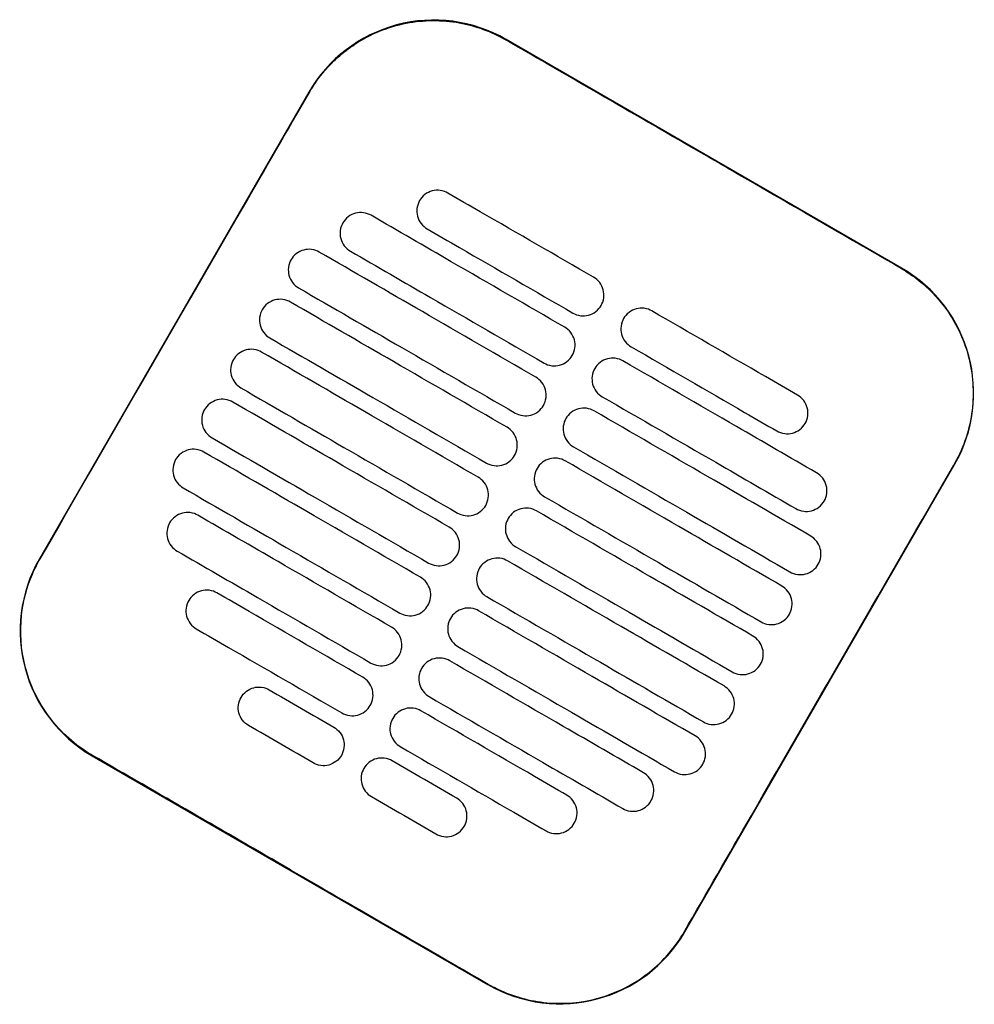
# Model space of a CAD drawing. Header units: metres. Extents: x 15.2 to 54.2, y -39.7 to 1.1.
# Tile 123 of 256: x 35.253 to 35.451, y -37.619 to -37.414. Entities that reach past the tile are written whole.
import ezdxf

# ---------------------------------------------------------------- set-up
doc = ezdxf.new("R2010")
doc.units = ezdxf.units.M
doc.header["$MEASUREMENT"] = 0
doc.layers.add('2D', color=252, linetype='Continuous')

# ---------------------------------------------------------------- blocks, each defined once
blk = doc.blocks.new('2D_QYOS_600')
for p, q in [((0.67375, -0.66902), (0.59149, -0.6215)), ((0.55051, -0.63247), (0.49448, -0.72945)), ((0.6287, -0.80699), (0.68472, -0.71)), ((0.50545, -0.77044), (0.58771, -0.81796))]:
    blk.add_line(p, q)
for centre, start, end in [((0.57648, -0.64748), 59.9865, 149.9865), ((0.65874, -0.695), 329.9865, 59.9865), ((0.52046, -0.74446), 149.9865, 239.9865), ((0.60272, -0.79198), 239.9865, 329.9865)]:
    blk.add_arc(centre, 0.03, start, end)
for points, knots in [([(0.5506, -0.63253), (0.5514, -0.63114), (0.55231, -0.62981), (0.55526, -0.62621), (0.55753, -0.62416), (0.56332, -0.62036), (0.56695, -0.61888), (0.57439, -0.61743), (0.57813, -0.6174), (0.58518, -0.61867), (0.58844, -0.61987), (0.59143, -0.6216)], [12.978915, 12.978915, 12.978915, 12.978915, 13.461173, 13.461173, 14.374287, 14.374287, 15.53872, 15.53872, 16.650066, 16.650066, 17.687358, 17.687358, 17.687358, 17.687358]), ([(0.49458, -0.72951), (0.50862, -0.70522), (0.52266, -0.68092), (0.54133, -0.64859), (0.54596, -0.64056), (0.5506, -0.63253)], [1.133412, 1.133412, 1.133412, 1.133412, 2.681586, 2.681586, 3.193366, 3.193366, 3.193366, 3.193366]), ([(0.67369, -0.66912), (0.6631, -0.663), (0.65207, -0.65664), (0.6366, -0.6477), (0.63456, -0.64652), (0.63256, -0.64537)], [-21.78268, -21.78268, -21.78268, -21.78268, -17.142885, -17.142885, -16.423665, -16.423665, -16.423665, -16.423665]), ([(0.57939, -0.65343), (0.57897, -0.65319), (0.57842, -0.65297), (0.57724, -0.65282), (0.57668, -0.65286), (0.57561, -0.65314), (0.57509, -0.65339), (0.57413, -0.65412), (0.57377, -0.65458), (0.57352, -0.65501)], [-0.5513873, -0.5513873, -0.5513873, -0.5513873, -0.4031046, -0.4031046, -0.2776919, -0.2776919, -0.1471638, -0.1471638, 0, 0, 0, 0]), ([(0.60971, -0.67094), (0.60184, -0.6664), (0.59397, -0.66185), (0.58387, -0.65602), (0.58163, -0.65472), (0.57939, -0.65343)], [0.699452, 0.699452, 0.699452, 0.699452, 3.425217, 3.425217, 4.200582, 4.200582, 4.200582, 4.200582]), ([(0.57352, -0.65501), (0.57328, -0.65543), (0.57306, -0.65598), (0.57291, -0.65717), (0.57294, -0.65772), (0.57323, -0.6588), (0.57348, -0.65931), (0.57421, -0.66027), (0.57466, -0.66063), (0.57509, -0.66088)], [-0.5553355, -0.5553355, -0.5553355, -0.5553355, -0.4045594, -0.4045594, -0.278267, -0.278267, -0.1472206, -0.1472206, 0, 0, 0, 0]), ([(0.56343, -0.65807), (0.56301, -0.65783), (0.56246, -0.65761), (0.56128, -0.65746), (0.56072, -0.6575), (0.55965, -0.65778), (0.55913, -0.65803), (0.55817, -0.65876), (0.55781, -0.65922), (0.55756, -0.65965)], [-0.5514247, -0.5514247, -0.5514247, -0.5514247, -0.4031161, -0.4031161, -0.2776965, -0.2776965, -0.1471644, -0.1471644, 0, 0, 0, 0]), ([(0.6037, -0.68133), (0.59584, -0.67679), (0.58797, -0.67225), (0.57454, -0.66449), (0.56899, -0.66128), (0.56343, -0.65807)], [0.699452, 0.699452, 0.699452, 0.699452, 3.42526, 3.42526, 5.350619, 5.350619, 5.350619, 5.350619]), ([(0.55756, -0.65965), (0.55732, -0.66007), (0.5571, -0.66062), (0.55695, -0.66181), (0.55698, -0.66236), (0.55726, -0.66343), (0.55752, -0.66395), (0.55825, -0.66491), (0.5587, -0.66527), (0.55913, -0.66552)], [-0.5553006, -0.5553006, -0.5553006, -0.5553006, -0.4045498, -0.4045498, -0.2782639, -0.2782639, -0.1472208, -0.1472208, 0, 0, 0, 0]), ([(0.57509, -0.66088), (0.57733, -0.66217), (0.57956, -0.66346), (0.58967, -0.6693), (0.59754, -0.67385), (0.6054, -0.67839)], [2.649916, 2.649916, 2.649916, 2.649916, 3.425249, 3.425249, 6.151046, 6.151046, 6.151046, 6.151046]), ([(0.55266, -0.66571), (0.55224, -0.66547), (0.55169, -0.66525), (0.55051, -0.6651), (0.54996, -0.66514), (0.54888, -0.66542), (0.54836, -0.66567), (0.54741, -0.6664), (0.54704, -0.66686), (0.54679, -0.66728)], [-0.5514376, -0.5514376, -0.5514376, -0.5514376, -0.4031217, -0.4031217, -0.2776979, -0.2776979, -0.1471642, -0.1471642, 0, 0, 0, 0]), ([(0.5977, -0.69173), (0.58983, -0.68718), (0.58197, -0.68264), (0.56695, -0.67396), (0.55981, -0.66984), (0.55266, -0.66571)], [0.699452, 0.699452, 0.699452, 0.699452, 3.425292, 3.425292, 5.900643, 5.900643, 5.900643, 5.900643]), ([(0.55913, -0.66552), (0.56468, -0.66873), (0.57024, -0.67194), (0.58367, -0.67969), (0.59153, -0.68424), (0.5994, -0.68878)], [1.499949, 1.499949, 1.499949, 1.499949, 3.425284, 3.425284, 6.151116, 6.151116, 6.151116, 6.151116]), ([(0.54679, -0.66728), (0.54655, -0.66771), (0.54633, -0.66826), (0.54618, -0.66945), (0.54622, -0.67), (0.5465, -0.67107), (0.54675, -0.67159), (0.54748, -0.67255), (0.54794, -0.67291), (0.54836, -0.67316)], [-0.5552879, -0.5552879, -0.5552879, -0.5552879, -0.4045447, -0.4045447, -0.2782629, -0.2782629, -0.1472212, -0.1472212, 0, 0, 0, 0]), ([(0.67369, -0.66912), (0.67497, -0.66986), (0.6762, -0.67069), (0.67935, -0.6732), (0.68113, -0.67503), (0.68266, -0.67706), (0.68496, -0.68012), (0.68664, -0.6836), (0.68861, -0.69099), (0.68888, -0.69484), (0.68795, -0.70246), (0.68674, -0.70617), (0.68478, -0.70968), (0.6847, -0.70981), (0.68463, -0.70995)], [17.619777, 17.619777, 17.619777, 17.619777, 18.064718, 18.064718, 18.827754, 18.827754, 18.827754, 19.97637, 19.97637, 21.122539, 21.122539, 22.281306, 22.281306, 22.328075, 22.328075, 22.328075, 22.328075]), ([(0.61127, -0.67682), (0.61152, -0.67639), (0.61174, -0.67584), (0.61189, -0.67465), (0.61185, -0.6741), (0.61157, -0.67303), (0.61132, -0.67251), (0.61059, -0.67155), (0.61013, -0.67119), (0.60971, -0.67094)], [-0.5553984, -0.5553984, -0.5553984, -0.5553984, -0.4045681, -0.4045681, -0.278271, -0.278271, -0.1472202, -0.1472202, 0, 0, 0, 0]), ([(0.54836, -0.67316), (0.55551, -0.67728), (0.56265, -0.68141), (0.57766, -0.69008), (0.58553, -0.69463), (0.5934, -0.69917)], [0.949972, 0.949972, 0.949972, 0.949972, 3.425307, 3.425307, 6.151164, 6.151164, 6.151164, 6.151164]), ([(0.54666, -0.6761), (0.54624, -0.67586), (0.54569, -0.67564), (0.54451, -0.67549), (0.54396, -0.67553), (0.54288, -0.67581), (0.54236, -0.67606), (0.5414, -0.67679), (0.54104, -0.67725), (0.54079, -0.67768)], [-0.5514273, -0.5514273, -0.5514273, -0.5514273, -0.4031209, -0.4031209, -0.2776962, -0.2776962, -0.1471634, -0.1471634, 0, 0, 0, 0]), ([(0.5917, -0.70212), (0.58383, -0.69757), (0.57596, -0.69303), (0.56095, -0.68435), (0.55381, -0.68023), (0.54666, -0.6761)], [0.699452, 0.699452, 0.699452, 0.699452, 3.425313, 3.425313, 5.900643, 5.900643, 5.900643, 5.900643]), ([(0.6054, -0.67839), (0.60583, -0.67864), (0.60638, -0.67885), (0.60756, -0.679), (0.60811, -0.67896), (0.60919, -0.67868), (0.6097, -0.67843), (0.61066, -0.6777), (0.61103, -0.67724), (0.61127, -0.67682)], [-0.551307, -0.551307, -0.551307, -0.551307, -0.4030846, -0.4030846, -0.2776802, -0.2776802, -0.1471604, -0.1471604, 0, 0, 0, 0]), ([(0.62182, -0.67794), (0.6214, -0.6777), (0.62085, -0.67748), (0.61967, -0.67733), (0.61911, -0.67737), (0.61804, -0.67765), (0.61752, -0.6779), (0.61656, -0.67863), (0.61619, -0.67909), (0.61595, -0.67952)], [-0.5512944, -0.5512944, -0.5512944, -0.5512944, -0.4030833, -0.4030833, -0.2776787, -0.2776787, -0.1471599, -0.1471599, 0, 0, 0, 0]), ([(0.54079, -0.67768), (0.54055, -0.6781), (0.54033, -0.67865), (0.54018, -0.67984), (0.54022, -0.68039), (0.5405, -0.68147), (0.54075, -0.68198), (0.54148, -0.68294), (0.54194, -0.6833), (0.54236, -0.68355)], [-0.5552955, -0.5552955, -0.5552955, -0.5552955, -0.4045438, -0.4045438, -0.2782634, -0.2782634, -0.1472215, -0.1472215, 0, 0, 0, 0]), ([(0.61595, -0.67952), (0.61571, -0.67994), (0.61549, -0.68049), (0.61534, -0.68168), (0.61537, -0.68223), (0.61565, -0.68331), (0.61591, -0.68382), (0.61663, -0.68478), (0.61709, -0.68514), (0.61752, -0.68539)], [-0.555416, -0.555416, -0.555416, -0.555416, -0.4045716, -0.4045716, -0.2782736, -0.2782736, -0.1472211, -0.1472211, 0, 0, 0, 0]), ([(0.65214, -0.69545), (0.6499, -0.69416), (0.64766, -0.69287), (0.63755, -0.68703), (0.62969, -0.68249), (0.62182, -0.67794)], [2.649852, 2.649852, 2.649852, 2.649852, 3.425217, 3.425217, 6.150982, 6.150982, 6.150982, 6.150982]), ([(0.60527, -0.68721), (0.60552, -0.68678), (0.60573, -0.68623), (0.60588, -0.68504), (0.60585, -0.68449), (0.60557, -0.68342), (0.60531, -0.6829), (0.60459, -0.68194), (0.60413, -0.68158), (0.6037, -0.68133)], [-0.5553839, -0.5553839, -0.5553839, -0.5553839, -0.4045626, -0.4045626, -0.2782686, -0.2782686, -0.1472195, -0.1472195, 0, 0, 0, 0]), ([(0.54236, -0.68355), (0.5495, -0.68767), (0.55665, -0.6918), (0.57166, -0.70047), (0.57953, -0.70502), (0.5874, -0.70956)], [0.949998, 0.949998, 0.949998, 0.949998, 3.42532, 3.42532, 6.151189, 6.151189, 6.151189, 6.151189]), ([(0.61752, -0.68539), (0.62538, -0.68993), (0.63325, -0.69448), (0.64336, -0.70032), (0.6456, -0.70161), (0.64783, -0.7029)], [0.699452, 0.699452, 0.699452, 0.699452, 3.425249, 3.425249, 4.200582, 4.200582, 4.200582, 4.200582]), ([(0.54066, -0.68649), (0.54024, -0.68625), (0.53969, -0.68603), (0.53851, -0.68588), (0.53795, -0.68592), (0.53688, -0.6862), (0.53636, -0.68645), (0.5354, -0.68718), (0.53504, -0.68764), (0.53479, -0.68807)], [-0.5514137, -0.5514137, -0.5514137, -0.5514137, -0.4031194, -0.4031194, -0.2776944, -0.2776944, -0.1471627, -0.1471627, 0, 0, 0, 0]), ([(0.5857, -0.71251), (0.57783, -0.70796), (0.56996, -0.70342), (0.55495, -0.69475), (0.5478, -0.69062), (0.54066, -0.68649)], [0.699452, 0.699452, 0.699452, 0.699452, 3.425322, 3.425322, 5.900643, 5.900643, 5.900643, 5.900643]), ([(0.5994, -0.68878), (0.59982, -0.68903), (0.60037, -0.68924), (0.60155, -0.68939), (0.60211, -0.68936), (0.60318, -0.68907), (0.6037, -0.68882), (0.60466, -0.68809), (0.60503, -0.68763), (0.60527, -0.68721)], [-0.551317, -0.551317, -0.551317, -0.551317, -0.4030867, -0.4030867, -0.2776803, -0.2776803, -0.1471597, -0.1471597, 0, 0, 0, 0]), ([(0.53479, -0.68807), (0.53455, -0.68849), (0.53433, -0.68904), (0.53418, -0.69023), (0.53421, -0.69078), (0.5345, -0.69186), (0.53475, -0.69237), (0.53548, -0.69333), (0.53593, -0.69369), (0.53636, -0.69394)], [-0.5553078, -0.5553078, -0.5553078, -0.5553078, -0.4045446, -0.4045446, -0.2782647, -0.2782647, -0.147222, -0.147222, 0, 0, 0, 0]), ([(0.61582, -0.68833), (0.61539, -0.68809), (0.61485, -0.68787), (0.61366, -0.68772), (0.61311, -0.68776), (0.61204, -0.68804), (0.61152, -0.68829), (0.61056, -0.68902), (0.61019, -0.68948), (0.60995, -0.68991)], [-0.5513075, -0.5513075, -0.5513075, -0.5513075, -0.4030857, -0.4030857, -0.2776792, -0.2776792, -0.1471593, -0.1471593, 0, 0, 0, 0]), ([(0.65609, -0.7116), (0.65053, -0.70839), (0.64498, -0.70518), (0.63155, -0.69742), (0.62368, -0.69288), (0.61582, -0.68833)], [1.499901, 1.499901, 1.499901, 1.499901, 3.42526, 3.42526, 6.151068, 6.151068, 6.151068, 6.151068]), ([(0.59927, -0.6976), (0.59951, -0.69717), (0.59973, -0.69662), (0.59988, -0.69543), (0.59984, -0.69488), (0.59956, -0.69381), (0.59931, -0.69329), (0.59858, -0.69234), (0.59813, -0.69197), (0.5977, -0.69173)], [-0.5553742, -0.5553742, -0.5553742, -0.5553742, -0.4045587, -0.4045587, -0.278267, -0.278267, -0.1472191, -0.1472191, 0, 0, 0, 0]), ([(0.60995, -0.68991), (0.6097, -0.69033), (0.60948, -0.69088), (0.60933, -0.69207), (0.60937, -0.69262), (0.60965, -0.6937), (0.6099, -0.69421), (0.61063, -0.69517), (0.61109, -0.69553), (0.61151, -0.69578)], [-0.5553971, -0.5553971, -0.5553971, -0.5553971, -0.4045652, -0.4045652, -0.2782705, -0.2782705, -0.1472202, -0.1472202, 0, 0, 0, 0]), ([(0.53636, -0.69394), (0.5435, -0.69807), (0.55065, -0.70219), (0.56566, -0.71086), (0.57353, -0.71541), (0.58139, -0.71995)], [0.950001, 0.950001, 0.950001, 0.950001, 3.425322, 3.425322, 6.151192, 6.151192, 6.151192, 6.151192]), ([(0.61151, -0.69578), (0.61938, -0.70032), (0.62725, -0.70487), (0.64068, -0.71262), (0.64623, -0.71583), (0.65179, -0.71904)], [0.699452, 0.699452, 0.699452, 0.699452, 3.425284, 3.425284, 5.350619, 5.350619, 5.350619, 5.350619]), ([(0.6537, -0.70133), (0.65395, -0.7009), (0.65417, -0.70035), (0.65432, -0.69916), (0.65428, -0.69861), (0.654, -0.69754), (0.65375, -0.69702), (0.65302, -0.69606), (0.65256, -0.6957), (0.65214, -0.69545)], [-0.5554179, -0.5554179, -0.5554179, -0.5554179, -0.4045683, -0.4045683, -0.2782761, -0.2782761, -0.1472238, -0.1472238, 0, 0, 0, 0]), ([(0.53466, -0.69688), (0.53423, -0.69664), (0.53369, -0.69642), (0.5325, -0.69627), (0.53195, -0.69631), (0.53088, -0.69659), (0.53036, -0.69684), (0.5294, -0.69757), (0.52903, -0.69803), (0.52879, -0.69846)], [-0.5513969, -0.5513969, -0.5513969, -0.5513969, -0.4031172, -0.4031172, -0.2776925, -0.2776925, -0.1471621, -0.1471621, 0, 0, 0, 0]), ([(0.57969, -0.7229), (0.57183, -0.71835), (0.56396, -0.71381), (0.54895, -0.70514), (0.5418, -0.70101), (0.53466, -0.69688)], [0.699452, 0.699452, 0.699452, 0.699452, 3.425321, 3.425321, 5.900643, 5.900643, 5.900643, 5.900643]), ([(0.5934, -0.69917), (0.59382, -0.69942), (0.59437, -0.69963), (0.59555, -0.69978), (0.5961, -0.69975), (0.59718, -0.69947), (0.5977, -0.69921), (0.59866, -0.69848), (0.59902, -0.69802), (0.59927, -0.6976)], [-0.5513236, -0.5513236, -0.5513236, -0.5513236, -0.4030881, -0.4030881, -0.2776804, -0.2776804, -0.1471592, -0.1471592, 0, 0, 0, 0]), ([(0.52879, -0.69846), (0.52854, -0.69888), (0.52832, -0.69943), (0.52817, -0.70062), (0.52821, -0.70117), (0.52849, -0.70225), (0.52874, -0.70276), (0.52947, -0.70372), (0.52993, -0.70408), (0.53036, -0.70433)], [-0.5553248, -0.5553248, -0.5553248, -0.5553248, -0.4045472, -0.4045472, -0.2782668, -0.2782668, -0.1472227, -0.1472227, 0, 0, 0, 0]), ([(0.60981, -0.69872), (0.60939, -0.69848), (0.60884, -0.69826), (0.60766, -0.69811), (0.60711, -0.69815), (0.60603, -0.69843), (0.60551, -0.69868), (0.60456, -0.69941), (0.60419, -0.69987), (0.60394, -0.7003)], [-0.5513173, -0.5513173, -0.5513173, -0.5513173, -0.4030875, -0.4030875, -0.2776797, -0.2776797, -0.147159, -0.147159, 0, 0, 0, 0]), ([(0.65485, -0.72474), (0.64771, -0.72061), (0.64056, -0.71648), (0.62555, -0.70781), (0.61768, -0.70327), (0.60981, -0.69872)], [0.949941, 0.949941, 0.949941, 0.949941, 3.425291, 3.425291, 6.151132, 6.151132, 6.151132, 6.151132]), ([(0.60394, -0.7003), (0.6037, -0.70072), (0.60348, -0.70127), (0.60333, -0.70246), (0.60337, -0.70301), (0.60365, -0.70409), (0.6039, -0.7046), (0.60463, -0.70556), (0.60509, -0.70592), (0.60551, -0.70617)], [-0.555383, -0.555383, -0.555383, -0.555383, -0.4045605, -0.4045605, -0.2782682, -0.2782682, -0.1472195, -0.1472195, 0, 0, 0, 0]), ([(0.64783, -0.7029), (0.64826, -0.70315), (0.6488, -0.70336), (0.64999, -0.70351), (0.65054, -0.70347), (0.65161, -0.70319), (0.65213, -0.70294), (0.65309, -0.70221), (0.65346, -0.70175), (0.6537, -0.70133)], [-0.5513007, -0.5513007, -0.5513007, -0.5513007, -0.4030941, -0.4030941, -0.2776814, -0.2776814, -0.1471603, -0.1471603, 0, 0, 0, 0]), ([(0.59327, -0.70799), (0.59351, -0.70757), (0.59373, -0.70701), (0.59388, -0.70583), (0.59384, -0.70527), (0.59356, -0.7042), (0.59331, -0.70368), (0.59258, -0.70273), (0.59212, -0.70236), (0.5917, -0.70212)], [-0.5553693, -0.5553693, -0.5553693, -0.5553693, -0.4045566, -0.4045566, -0.2782661, -0.2782661, -0.1472189, -0.1472189, 0, 0, 0, 0]), ([(0.53036, -0.70433), (0.5375, -0.70846), (0.54464, -0.71258), (0.55966, -0.72126), (0.56752, -0.7258), (0.57539, -0.73035)], [0.949982, 0.949982, 0.949982, 0.949982, 3.425312, 3.425312, 6.151173, 6.151173, 6.151173, 6.151173]), ([(0.52865, -0.70727), (0.52823, -0.70703), (0.52768, -0.70681), (0.5265, -0.70666), (0.52595, -0.7067), (0.52487, -0.70698), (0.52435, -0.70723), (0.5234, -0.70796), (0.52303, -0.70842), (0.52278, -0.70885)], [-0.5513769, -0.5513769, -0.5513769, -0.5513769, -0.4031143, -0.4031143, -0.2776905, -0.2776905, -0.1471617, -0.1471617, 0, 0, 0, 0]), ([(0.57369, -0.73329), (0.56582, -0.72874), (0.55796, -0.7242), (0.54294, -0.71553), (0.5358, -0.7114), (0.52865, -0.70727)], [0.699452, 0.699452, 0.699452, 0.699452, 3.425308, 3.425308, 5.900643, 5.900643, 5.900643, 5.900643]), ([(0.5874, -0.70956), (0.58782, -0.70981), (0.58837, -0.71003), (0.58955, -0.71017), (0.5901, -0.71014), (0.59118, -0.70986), (0.5917, -0.7096), (0.59266, -0.70887), (0.59302, -0.70841), (0.59327, -0.70799)], [-0.5513269, -0.5513269, -0.5513269, -0.5513269, -0.403089, -0.403089, -0.2776804, -0.2776804, -0.1471589, -0.1471589, 0, 0, 0, 0]), ([(0.60551, -0.70617), (0.61338, -0.71071), (0.62125, -0.71526), (0.63626, -0.72393), (0.6434, -0.72806), (0.65055, -0.73219)], [0.699452, 0.699452, 0.699452, 0.699452, 3.425308, 3.425308, 5.900643, 5.900643, 5.900643, 5.900643]), ([(0.52278, -0.70885), (0.52254, -0.70927), (0.52232, -0.70982), (0.52217, -0.71101), (0.52221, -0.71156), (0.52249, -0.71264), (0.52274, -0.71316), (0.52347, -0.71411), (0.52393, -0.71447), (0.52435, -0.71472)], [-0.5553464, -0.5553464, -0.5553464, -0.5553464, -0.4045515, -0.4045515, -0.2782697, -0.2782697, -0.1472236, -0.1472236, 0, 0, 0, 0]), ([(0.60381, -0.70911), (0.60339, -0.70887), (0.60284, -0.70865), (0.60166, -0.7085), (0.60111, -0.70854), (0.60003, -0.70882), (0.59951, -0.70907), (0.59855, -0.7098), (0.59819, -0.71026), (0.59794, -0.71069)], [-0.5513238, -0.5513238, -0.5513238, -0.5513238, -0.4030887, -0.4030887, -0.27768, -0.27768, -0.1471588, -0.1471588, 0, 0, 0, 0]), ([(0.64885, -0.73513), (0.6417, -0.731), (0.63456, -0.72688), (0.61955, -0.7182), (0.61168, -0.71366), (0.60381, -0.70911)], [0.949982, 0.949982, 0.949982, 0.949982, 3.425312, 3.425312, 6.151173, 6.151173, 6.151173, 6.151173]), ([(0.6286, -0.80693), (0.63316, -0.79904), (0.63789, -0.79084), (0.65654, -0.75853), (0.67058, -0.73424), (0.68463, -0.70995)], [-3.18138, -3.18138, -3.18138, -3.18138, -2.673929, -2.673929, -1.133377, -1.133377, -1.133377, -1.133377]), ([(0.59794, -0.71069), (0.5977, -0.71111), (0.59748, -0.71166), (0.59733, -0.71285), (0.59737, -0.7134), (0.59765, -0.71448), (0.5979, -0.715), (0.59863, -0.71595), (0.59909, -0.71632), (0.59951, -0.71656)], [-0.5553737, -0.5553737, -0.5553737, -0.5553737, -0.4045574, -0.4045574, -0.2782667, -0.2782667, -0.1472191, -0.1472191, 0, 0, 0, 0]), ([(0.65766, -0.71747), (0.6579, -0.71705), (0.65812, -0.71649), (0.65827, -0.71531), (0.65823, -0.71475), (0.65795, -0.71368), (0.6577, -0.71316), (0.65697, -0.71221), (0.65652, -0.71184), (0.65609, -0.7116)], [-0.5553798, -0.5553798, -0.5553798, -0.5553798, -0.4045588, -0.4045588, -0.278273, -0.278273, -0.147224, -0.147224, 0, 0, 0, 0]), ([(0.58726, -0.71838), (0.58751, -0.71796), (0.58773, -0.71741), (0.58788, -0.71622), (0.58784, -0.71566), (0.58756, -0.71459), (0.58731, -0.71407), (0.58658, -0.71312), (0.58612, -0.71275), (0.5857, -0.71251)], [-0.5553691, -0.5553691, -0.5553691, -0.5553691, -0.4045561, -0.4045561, -0.278266, -0.278266, -0.1472189, -0.1472189, 0, 0, 0, 0]), ([(0.52435, -0.71472), (0.5315, -0.71885), (0.53864, -0.72297), (0.55365, -0.73165), (0.56152, -0.73619), (0.56939, -0.74074)], [0.949941, 0.949941, 0.949941, 0.949941, 3.425292, 3.425292, 6.151132, 6.151132, 6.151132, 6.151132]), ([(0.58139, -0.71995), (0.58182, -0.7202), (0.58237, -0.72042), (0.58355, -0.72056), (0.5841, -0.72053), (0.58518, -0.72025), (0.58569, -0.71999), (0.58665, -0.71926), (0.58702, -0.7188), (0.58726, -0.71838)], [-0.551327, -0.551327, -0.551327, -0.551327, -0.4030892, -0.4030892, -0.2776802, -0.2776802, -0.1471588, -0.1471588, 0, 0, 0, 0]), ([(0.59951, -0.71656), (0.60738, -0.72111), (0.61525, -0.72565), (0.63026, -0.73432), (0.6374, -0.73845), (0.64455, -0.74258)], [0.699452, 0.699452, 0.699452, 0.699452, 3.425321, 3.425321, 5.900643, 5.900643, 5.900643, 5.900643]), ([(0.65179, -0.71904), (0.65221, -0.71929), (0.65276, -0.71951), (0.65394, -0.71965), (0.65449, -0.71962), (0.65557, -0.71934), (0.65609, -0.71908), (0.65705, -0.71835), (0.65741, -0.71789), (0.65766, -0.71747)], [-0.5513421, -0.5513421, -0.5513421, -0.5513421, -0.4031061, -0.4031061, -0.2776864, -0.2776864, -0.147161, -0.147161, 0, 0, 0, 0]), ([(0.52741, -0.72042), (0.52699, -0.72017), (0.52644, -0.71995), (0.52526, -0.7198), (0.52471, -0.71984), (0.52363, -0.72012), (0.52311, -0.72038), (0.52216, -0.72111), (0.52179, -0.72157), (0.52154, -0.72199)], [-0.551342, -0.551342, -0.551342, -0.551342, -0.4031061, -0.4031061, -0.2776864, -0.2776864, -0.147161, -0.147161, 0, 0, 0, 0]), ([(0.56769, -0.74368), (0.55982, -0.73914), (0.55195, -0.73459), (0.53853, -0.72684), (0.53297, -0.72363), (0.52741, -0.72042)], [0.699452, 0.699452, 0.699452, 0.699452, 3.425284, 3.425284, 5.350619, 5.350619, 5.350619, 5.350619]), ([(0.59781, -0.7195), (0.59739, -0.71926), (0.59684, -0.71904), (0.59566, -0.71889), (0.5951, -0.71893), (0.59403, -0.71921), (0.59351, -0.71946), (0.59255, -0.7202), (0.59219, -0.72066), (0.59194, -0.72108)], [-0.551327, -0.551327, -0.551327, -0.551327, -0.4030892, -0.4030892, -0.2776802, -0.2776802, -0.1471588, -0.1471588, 0, 0, 0, 0]), ([(0.64285, -0.74552), (0.6357, -0.74139), (0.62856, -0.73727), (0.61354, -0.72859), (0.60568, -0.72405), (0.59781, -0.7195)], [0.950001, 0.950001, 0.950001, 0.950001, 3.425322, 3.425322, 6.151192, 6.151192, 6.151192, 6.151192]), ([(0.52154, -0.72199), (0.5213, -0.72241), (0.52108, -0.72296), (0.52093, -0.72415), (0.52097, -0.72471), (0.52125, -0.72578), (0.5215, -0.7263), (0.52223, -0.72725), (0.52269, -0.72762), (0.52311, -0.72786)], [-0.55538, -0.55538, -0.55538, -0.55538, -0.4045589, -0.4045589, -0.278273, -0.278273, -0.147224, -0.147224, 0, 0, 0, 0]), ([(0.59194, -0.72108), (0.5917, -0.7215), (0.59148, -0.72205), (0.59133, -0.72324), (0.59136, -0.7238), (0.59165, -0.72487), (0.5919, -0.72539), (0.59263, -0.72634), (0.59308, -0.72671), (0.59351, -0.72695)], [-0.5553691, -0.5553691, -0.5553691, -0.5553691, -0.4045561, -0.4045561, -0.278266, -0.278266, -0.1472189, -0.1472189, 0, 0, 0, 0]), ([(0.58126, -0.72877), (0.58151, -0.72835), (0.58173, -0.7278), (0.58187, -0.72661), (0.58184, -0.72605), (0.58156, -0.72498), (0.5813, -0.72446), (0.58058, -0.72351), (0.58012, -0.72314), (0.57969, -0.7229)], [-0.5553737, -0.5553737, -0.5553737, -0.5553737, -0.4045574, -0.4045574, -0.2782667, -0.2782667, -0.1472191, -0.1472191, 0, 0, 0, 0]), ([(0.65642, -0.73061), (0.65666, -0.73019), (0.65688, -0.72964), (0.65703, -0.72845), (0.65699, -0.7279), (0.65671, -0.72682), (0.65646, -0.7263), (0.65573, -0.72535), (0.65528, -0.72498), (0.65485, -0.72474)], [-0.5553462, -0.5553462, -0.5553462, -0.5553462, -0.4045514, -0.4045514, -0.2782696, -0.2782696, -0.1472236, -0.1472236, 0, 0, 0, 0]), ([(0.52311, -0.72786), (0.52867, -0.73107), (0.53423, -0.73428), (0.54765, -0.74204), (0.55552, -0.74658), (0.56339, -0.75113)], [1.499901, 1.499901, 1.499901, 1.499901, 3.42526, 3.42526, 6.151068, 6.151068, 6.151068, 6.151068]), ([(0.59351, -0.72695), (0.60138, -0.7315), (0.60924, -0.73604), (0.62426, -0.74471), (0.6314, -0.74884), (0.63854, -0.75297)], [0.699452, 0.699452, 0.699452, 0.699452, 3.425322, 3.425322, 5.900643, 5.900643, 5.900643, 5.900643]), ([(0.50551, -0.77034), (0.50545, -0.77031), (0.50539, -0.77027), (0.50192, -0.76824), (0.49894, -0.76558), (0.49419, -0.75926), (0.49246, -0.75566), (0.4906, -0.74836), (0.49035, -0.74474), (0.49107, -0.73823), (0.49184, -0.73535), (0.49347, -0.73156), (0.494, -0.73052), (0.49458, -0.72951)], [8.273299, 8.273299, 8.273299, 8.273299, 8.293543, 8.293543, 9.48086, 9.48086, 10.665623, 10.665623, 11.74288, 11.74288, 12.632334, 12.632334, 12.981673, 12.981673, 12.981673, 12.981673]), ([(0.57539, -0.73035), (0.57581, -0.73059), (0.57636, -0.73081), (0.57754, -0.73096), (0.5781, -0.73092), (0.57917, -0.73064), (0.57969, -0.73039), (0.58065, -0.72965), (0.58102, -0.72919), (0.58126, -0.72877)], [-0.5513238, -0.5513238, -0.5513238, -0.5513238, -0.4030887, -0.4030887, -0.27768, -0.27768, -0.1471588, -0.1471588, 0, 0, 0, 0]), ([(0.59181, -0.7299), (0.59138, -0.72965), (0.59084, -0.72943), (0.58965, -0.72929), (0.5891, -0.72932), (0.58803, -0.7296), (0.58751, -0.72986), (0.58655, -0.73059), (0.58618, -0.73105), (0.58594, -0.73147)], [-0.551327, -0.551327, -0.551327, -0.551327, -0.403089, -0.403089, -0.2776804, -0.2776804, -0.1471589, -0.1471589, 0, 0, 0, 0]), ([(0.63684, -0.75591), (0.6297, -0.75178), (0.62255, -0.74766), (0.60754, -0.73899), (0.59967, -0.73444), (0.59181, -0.7299)], [0.949998, 0.949998, 0.949998, 0.949998, 3.42532, 3.42532, 6.151189, 6.151189, 6.151189, 6.151189]), ([(0.65055, -0.73219), (0.65097, -0.73243), (0.65152, -0.73265), (0.6527, -0.7328), (0.65325, -0.73276), (0.65433, -0.73248), (0.65485, -0.73223), (0.65581, -0.7315), (0.65617, -0.73104), (0.65642, -0.73061)], [-0.551377, -0.551377, -0.551377, -0.551377, -0.4031143, -0.4031143, -0.2776905, -0.2776905, -0.1471617, -0.1471617, 0, 0, 0, 0]), ([(0.58594, -0.73147), (0.58569, -0.73189), (0.58547, -0.73244), (0.58532, -0.73363), (0.58536, -0.73419), (0.58564, -0.73526), (0.58589, -0.73578), (0.58662, -0.73673), (0.58708, -0.7371), (0.58751, -0.73734)], [-0.5553693, -0.5553693, -0.5553693, -0.5553693, -0.4045566, -0.4045566, -0.2782661, -0.2782661, -0.1472189, -0.1472189, 0, 0, 0, 0]), ([(0.57526, -0.73916), (0.5755, -0.73874), (0.57572, -0.73819), (0.57587, -0.737), (0.57583, -0.73645), (0.57555, -0.73537), (0.5753, -0.73485), (0.57457, -0.7339), (0.57412, -0.73353), (0.57369, -0.73329)], [-0.555383, -0.555383, -0.555383, -0.555383, -0.4045604, -0.4045604, -0.2782682, -0.2782682, -0.1472195, -0.1472195, 0, 0, 0, 0]), ([(0.53137, -0.73656), (0.53095, -0.73631), (0.5304, -0.7361), (0.52922, -0.73595), (0.52866, -0.73598), (0.52759, -0.73627), (0.52707, -0.73652), (0.52611, -0.73725), (0.52575, -0.73771), (0.5255, -0.73813)], [-0.5513007, -0.5513007, -0.5513007, -0.5513007, -0.4030941, -0.4030941, -0.2776814, -0.2776814, -0.1471603, -0.1471603, 0, 0, 0, 0]), ([(0.56169, -0.75407), (0.55382, -0.74953), (0.54595, -0.74498), (0.53585, -0.73914), (0.53361, -0.73785), (0.53137, -0.73656)], [0.699452, 0.699452, 0.699452, 0.699452, 3.425249, 3.425249, 4.200582, 4.200582, 4.200582, 4.200582]), ([(0.65042, -0.741), (0.65066, -0.74058), (0.65088, -0.74003), (0.65103, -0.73884), (0.65099, -0.73829), (0.65071, -0.73721), (0.65046, -0.7367), (0.64973, -0.73574), (0.64927, -0.73538), (0.64885, -0.73513)], [-0.5553245, -0.5553245, -0.5553245, -0.5553245, -0.4045471, -0.4045471, -0.2782667, -0.2782667, -0.1472226, -0.1472226, 0, 0, 0, 0]), ([(0.5255, -0.73813), (0.52526, -0.73856), (0.52504, -0.73911), (0.52489, -0.7403), (0.52492, -0.74085), (0.52521, -0.74192), (0.52546, -0.74244), (0.52619, -0.7434), (0.52664, -0.74376), (0.52707, -0.74401)], [-0.555418, -0.555418, -0.555418, -0.555418, -0.4045683, -0.4045683, -0.2782762, -0.2782762, -0.1472238, -0.1472238, 0, 0, 0, 0]), ([(0.58751, -0.73734), (0.59537, -0.74189), (0.60324, -0.74643), (0.61825, -0.7551), (0.6254, -0.75923), (0.63254, -0.76336)], [0.699452, 0.699452, 0.699452, 0.699452, 3.425313, 3.425313, 5.900643, 5.900643, 5.900643, 5.900643]), ([(0.56939, -0.74074), (0.56981, -0.74098), (0.57036, -0.7412), (0.57154, -0.74135), (0.57209, -0.74131), (0.57317, -0.74103), (0.57369, -0.74078), (0.57465, -0.74005), (0.57501, -0.73959), (0.57526, -0.73916)], [-0.5513173, -0.5513173, -0.5513173, -0.5513173, -0.4030875, -0.4030875, -0.2776797, -0.2776797, -0.147159, -0.147159, 0, 0, 0, 0]), ([(0.5858, -0.74029), (0.58538, -0.74004), (0.58483, -0.73983), (0.58365, -0.73968), (0.5831, -0.73971), (0.58202, -0.73999), (0.5815, -0.74025), (0.58055, -0.74098), (0.58018, -0.74144), (0.57993, -0.74186)], [-0.5513237, -0.5513237, -0.5513237, -0.5513237, -0.4030882, -0.4030882, -0.2776804, -0.2776804, -0.1471592, -0.1471592, 0, 0, 0, 0]), ([(0.63084, -0.7663), (0.6237, -0.76218), (0.61655, -0.75805), (0.60154, -0.74938), (0.59367, -0.74483), (0.5858, -0.74029)], [0.949973, 0.949973, 0.949973, 0.949973, 3.425307, 3.425307, 6.151164, 6.151164, 6.151164, 6.151164]), ([(0.57993, -0.74186), (0.57969, -0.74228), (0.57947, -0.74284), (0.57932, -0.74402), (0.57936, -0.74458), (0.57964, -0.74565), (0.57989, -0.74617), (0.58062, -0.74712), (0.58108, -0.74749), (0.5815, -0.74773)], [-0.5553742, -0.5553742, -0.5553742, -0.5553742, -0.4045587, -0.4045587, -0.278267, -0.278267, -0.1472191, -0.1472191, 0, 0, 0, 0]), ([(0.64455, -0.74258), (0.64497, -0.74282), (0.64552, -0.74304), (0.6467, -0.74319), (0.64725, -0.74315), (0.64833, -0.74287), (0.64885, -0.74262), (0.64981, -0.74189), (0.65017, -0.74143), (0.65042, -0.741)], [-0.551397, -0.551397, -0.551397, -0.551397, -0.4031173, -0.4031173, -0.2776925, -0.2776925, -0.1471621, -0.1471621, 0, 0, 0, 0]), ([(0.52707, -0.74401), (0.52931, -0.7453), (0.53154, -0.74659), (0.54165, -0.75243), (0.54952, -0.75697), (0.55738, -0.76152)], [2.649852, 2.649852, 2.649852, 2.649852, 3.425217, 3.425217, 6.150983, 6.150983, 6.150983, 6.150983]), ([(0.56926, -0.74955), (0.5695, -0.74913), (0.56972, -0.74858), (0.56987, -0.74739), (0.56983, -0.74684), (0.56955, -0.74576), (0.5693, -0.74525), (0.56857, -0.74429), (0.56811, -0.74393), (0.56769, -0.74368)], [-0.555397, -0.555397, -0.555397, -0.555397, -0.4045652, -0.4045652, -0.2782705, -0.2782705, -0.1472202, -0.1472202, 0, 0, 0, 0]), ([(0.64441, -0.75139), (0.64466, -0.75097), (0.64488, -0.75042), (0.64503, -0.74923), (0.64499, -0.74868), (0.64471, -0.7476), (0.64446, -0.74709), (0.64373, -0.74613), (0.64327, -0.74577), (0.64285, -0.74552)], [-0.5553076, -0.5553076, -0.5553076, -0.5553076, -0.4045445, -0.4045445, -0.2782646, -0.2782646, -0.1472219, -0.1472219, 0, 0, 0, 0]), ([(0.5815, -0.74773), (0.58937, -0.75228), (0.59724, -0.75682), (0.61225, -0.7655), (0.61939, -0.76962), (0.62654, -0.77375)], [0.699452, 0.699452, 0.699452, 0.699452, 3.425292, 3.425292, 5.900643, 5.900643, 5.900643, 5.900643]), ([(0.56339, -0.75113), (0.56381, -0.75137), (0.56436, -0.75159), (0.56554, -0.75174), (0.56609, -0.7517), (0.56717, -0.75142), (0.56769, -0.75117), (0.56865, -0.75044), (0.56901, -0.74998), (0.56926, -0.74955)], [-0.5513075, -0.5513075, -0.5513075, -0.5513075, -0.4030857, -0.4030857, -0.2776792, -0.2776792, -0.1471593, -0.1471593, 0, 0, 0, 0]), ([(0.5798, -0.75068), (0.57938, -0.75043), (0.57883, -0.75022), (0.57765, -0.75007), (0.5771, -0.7501), (0.57602, -0.75038), (0.5755, -0.75064), (0.57454, -0.75137), (0.57418, -0.75183), (0.57393, -0.75225)], [-0.5513171, -0.5513171, -0.5513171, -0.5513171, -0.4030867, -0.4030867, -0.2776803, -0.2776803, -0.1471597, -0.1471597, 0, 0, 0, 0]), ([(0.62008, -0.77394), (0.61452, -0.77073), (0.60896, -0.76752), (0.59554, -0.75977), (0.58767, -0.75522), (0.5798, -0.75068)], [1.499949, 1.499949, 1.499949, 1.499949, 3.425284, 3.425284, 6.151116, 6.151116, 6.151116, 6.151116]), ([(0.57393, -0.75225), (0.57369, -0.75268), (0.57347, -0.75323), (0.57332, -0.75442), (0.57336, -0.75497), (0.57364, -0.75604), (0.57389, -0.75656), (0.57462, -0.75751), (0.57508, -0.75788), (0.5755, -0.75812)], [-0.5553838, -0.5553838, -0.5553838, -0.5553838, -0.4045626, -0.4045626, -0.2782686, -0.2782686, -0.1472195, -0.1472195, 0, 0, 0, 0]), ([(0.63854, -0.75297), (0.63897, -0.75321), (0.63952, -0.75343), (0.6407, -0.75358), (0.64125, -0.75354), (0.64233, -0.75326), (0.64284, -0.75301), (0.6438, -0.75228), (0.64417, -0.75182), (0.64441, -0.75139)], [-0.5514139, -0.5514139, -0.5514139, -0.5514139, -0.4031194, -0.4031194, -0.2776944, -0.2776944, -0.1471626, -0.1471626, 0, 0, 0, 0]), ([(0.56325, -0.75994), (0.5635, -0.75952), (0.56372, -0.75897), (0.56387, -0.75778), (0.56383, -0.75723), (0.56355, -0.75615), (0.5633, -0.75564), (0.56257, -0.75468), (0.56211, -0.75432), (0.56169, -0.75407)], [-0.5554159, -0.5554159, -0.5554159, -0.5554159, -0.4045716, -0.4045716, -0.2782736, -0.2782736, -0.1472211, -0.1472211, 0, 0, 0, 0]), ([(0.53638, -0.75828), (0.53663, -0.75785), (0.53699, -0.75739), (0.53795, -0.75666), (0.53847, -0.75641), (0.53955, -0.75613), (0.5401, -0.75609), (0.54128, -0.75624), (0.54183, -0.75646), (0.54225, -0.7567)], [0, 0, 0, 0, 0.1471602, 0.1471602, 0.2776775, 0.2776775, 0.4030818, 0.4030818, 0.5512681, 0.5512681, 0.5512681, 0.5512681]), ([(0.63841, -0.76178), (0.63866, -0.76136), (0.63888, -0.76081), (0.63902, -0.75962), (0.63899, -0.75907), (0.63871, -0.75799), (0.63845, -0.75748), (0.63773, -0.75652), (0.63727, -0.75616), (0.63684, -0.75591)], [-0.5552953, -0.5552953, -0.5552953, -0.5552953, -0.4045437, -0.4045437, -0.2782634, -0.2782634, -0.1472215, -0.1472215, 0, 0, 0, 0]), ([(0.53795, -0.76415), (0.53753, -0.7639), (0.53707, -0.76354), (0.53634, -0.76259), (0.53609, -0.76207), (0.53581, -0.76099), (0.53577, -0.76044), (0.53592, -0.75925), (0.53614, -0.7587), (0.53638, -0.75828)], [0, 0, 0, 0, 0.147223, 0.147223, 0.2782783, 0.2782783, 0.4045781, 0.4045781, 0.5554474, 0.5554474, 0.5554474, 0.5554474]), ([(0.5755, -0.75812), (0.58337, -0.76267), (0.59124, -0.76721), (0.60466, -0.77497), (0.61022, -0.77818), (0.61577, -0.78139)], [0.699452, 0.699452, 0.699452, 0.699452, 3.42526, 3.42526, 5.350619, 5.350619, 5.350619, 5.350619]), ([(0.55738, -0.76152), (0.55781, -0.76176), (0.55836, -0.76198), (0.55954, -0.76213), (0.56009, -0.76209), (0.56117, -0.76181), (0.56168, -0.76156), (0.56264, -0.76083), (0.56301, -0.76037), (0.56325, -0.75994)], [-0.5512944, -0.5512944, -0.5512944, -0.5512944, -0.4030833, -0.4030833, -0.2776787, -0.2776787, -0.1471599, -0.1471599, 0, 0, 0, 0]), ([(0.5738, -0.76107), (0.57338, -0.76082), (0.57283, -0.76061), (0.57165, -0.76046), (0.57109, -0.76049), (0.57002, -0.76078), (0.5695, -0.76103), (0.56854, -0.76176), (0.56818, -0.76222), (0.56793, -0.76264)], [-0.5513071, -0.5513071, -0.5513071, -0.5513071, -0.4030846, -0.4030846, -0.2776802, -0.2776802, -0.1471604, -0.1471604, 0, 0, 0, 0]), ([(0.60412, -0.77858), (0.60188, -0.77729), (0.59964, -0.776), (0.58953, -0.77016), (0.58167, -0.76561), (0.5738, -0.76107)], [2.649916, 2.649916, 2.649916, 2.649916, 3.425249, 3.425249, 6.151046, 6.151046, 6.151046, 6.151046]), ([(0.56793, -0.76264), (0.56769, -0.76307), (0.56747, -0.76362), (0.56732, -0.76481), (0.56735, -0.76536), (0.56764, -0.76643), (0.56789, -0.76695), (0.56862, -0.76791), (0.56907, -0.76827), (0.5695, -0.76852)], [-0.5553983, -0.5553983, -0.5553983, -0.5553983, -0.4045681, -0.4045681, -0.278271, -0.278271, -0.1472202, -0.1472202, 0, 0, 0, 0]), ([(0.63254, -0.76336), (0.63296, -0.7636), (0.63351, -0.76382), (0.63469, -0.76397), (0.63525, -0.76393), (0.63632, -0.76365), (0.63684, -0.7634), (0.6378, -0.76267), (0.63817, -0.76221), (0.63841, -0.76178)], [-0.5514274, -0.5514274, -0.5514274, -0.5514274, -0.4031209, -0.4031209, -0.2776962, -0.2776962, -0.1471634, -0.1471634, 0, 0, 0, 0]), ([(0.55568, -0.76446), (0.55611, -0.76471), (0.55657, -0.76507), (0.55729, -0.76603), (0.55755, -0.76654), (0.55783, -0.76762), (0.55786, -0.76817), (0.55772, -0.76936), (0.5575, -0.76991), (0.55725, -0.77033)], [0, 0, 0, 0, 0.1472222, 0.1472222, 0.2782773, 0.2782773, 0.4045795, 0.4045795, 0.5554397, 0.5554397, 0.5554397, 0.5554397]), ([(0.63241, -0.77217), (0.63265, -0.77175), (0.63287, -0.7712), (0.63302, -0.77001), (0.63298, -0.76946), (0.6327, -0.76838), (0.63245, -0.76787), (0.63172, -0.76691), (0.63127, -0.76655), (0.63084, -0.7663)], [-0.5552876, -0.5552876, -0.5552876, -0.5552876, -0.4045446, -0.4045446, -0.2782629, -0.2782629, -0.1472212, -0.1472212, 0, 0, 0, 0]), ([(0.5695, -0.76852), (0.57737, -0.77306), (0.58523, -0.7776), (0.59534, -0.78344), (0.59758, -0.78474), (0.59981, -0.78603)], [0.699452, 0.699452, 0.699452, 0.699452, 3.425217, 3.425217, 4.200582, 4.200582, 4.200582, 4.200582]), ([(0.55725, -0.77033), (0.55701, -0.77076), (0.55664, -0.77122), (0.55568, -0.77195), (0.55516, -0.7722), (0.55409, -0.77248), (0.55353, -0.77252), (0.55235, -0.77237), (0.55181, -0.77215), (0.55138, -0.77191)], [0, 0, 0, 0, 0.1471605, 0.1471605, 0.2776781, 0.2776781, 0.4030803, 0.4030803, 0.5512777, 0.5512777, 0.5512777, 0.5512777]), ([(0.5678, -0.77146), (0.56737, -0.77121), (0.56683, -0.771), (0.56564, -0.77085), (0.56509, -0.77089), (0.56402, -0.77117), (0.5635, -0.77142), (0.56254, -0.77215), (0.56217, -0.77261), (0.56193, -0.77303)], [-0.5512937, -0.5512937, -0.5512937, -0.5512937, -0.403082, -0.403082, -0.27768, -0.27768, -0.1471612, -0.1471612, 0, 0, 0, 0]), ([(0.56193, -0.77303), (0.56168, -0.77346), (0.56146, -0.77401), (0.56131, -0.7752), (0.56135, -0.77575), (0.56163, -0.77682), (0.56188, -0.77734), (0.56261, -0.7783), (0.56307, -0.77866), (0.5635, -0.77891)], [-0.5554178, -0.5554178, -0.5554178, -0.5554178, -0.4045751, -0.4045751, -0.2782741, -0.2782741, -0.1472211, -0.1472211, 0, 0, 0, 0]), ([(0.62654, -0.77375), (0.62696, -0.77399), (0.62751, -0.77421), (0.62869, -0.77436), (0.62925, -0.77432), (0.63032, -0.77404), (0.63084, -0.77379), (0.6318, -0.77306), (0.63216, -0.7726), (0.63241, -0.77217)], [-0.5514378, -0.5514378, -0.5514378, -0.5514378, -0.4031217, -0.4031217, -0.2776979, -0.2776979, -0.1471642, -0.1471642, 0, 0, 0, 0]), ([(0.62164, -0.77981), (0.62189, -0.77939), (0.62211, -0.77884), (0.62226, -0.77765), (0.62222, -0.7771), (0.62194, -0.77602), (0.62169, -0.77551), (0.62096, -0.77455), (0.6205, -0.77419), (0.62008, -0.77394)], [-0.5553003, -0.5553003, -0.5553003, -0.5553003, -0.4045497, -0.4045497, -0.2782639, -0.2782639, -0.1472208, -0.1472208, 0, 0, 0, 0]), ([(0.5828, -0.78509), (0.58304, -0.78467), (0.58326, -0.78412), (0.58341, -0.78293), (0.58337, -0.78237), (0.58309, -0.7813), (0.58284, -0.78078), (0.58211, -0.77983), (0.58165, -0.77946), (0.58123, -0.77922)], [-0.5553938, -0.5553938, -0.5553938, -0.5553938, -0.4045733, -0.4045733, -0.2782728, -0.2782728, -0.147221, -0.147221, 0, 0, 0, 0]), ([(0.60568, -0.78445), (0.60593, -0.78403), (0.60615, -0.78348), (0.6063, -0.78229), (0.60626, -0.78174), (0.60598, -0.78066), (0.60573, -0.78015), (0.605, -0.77919), (0.60454, -0.77883), (0.60412, -0.77858)], [-0.5553353, -0.5553353, -0.5553353, -0.5553353, -0.4045593, -0.4045593, -0.278267, -0.278267, -0.1472205, -0.1472205, 0, 0, 0, 0]), ([(0.61577, -0.78139), (0.6162, -0.78163), (0.61675, -0.78185), (0.61793, -0.782), (0.61848, -0.78196), (0.61956, -0.78168), (0.62007, -0.78143), (0.62103, -0.7807), (0.6214, -0.78024), (0.62164, -0.77981)], [-0.5514248, -0.5514248, -0.5514248, -0.5514248, -0.4031161, -0.4031161, -0.2776965, -0.2776965, -0.1471644, -0.1471644, 0, 0, 0, 0]), ([(0.57693, -0.78666), (0.57735, -0.78691), (0.5779, -0.78713), (0.57908, -0.78728), (0.57963, -0.78724), (0.58071, -0.78696), (0.58123, -0.7867), (0.58219, -0.78597), (0.58255, -0.78551), (0.5828, -0.78509)], [-0.5513269, -0.5513269, -0.5513269, -0.5513269, -0.4030891, -0.4030891, -0.2776846, -0.2776846, -0.1471626, -0.1471626, 0, 0, 0, 0]), ([(0.59981, -0.78603), (0.60024, -0.78627), (0.60079, -0.78649), (0.60197, -0.78664), (0.60252, -0.7866), (0.6036, -0.78632), (0.60411, -0.78607), (0.60507, -0.78534), (0.60544, -0.78488), (0.60568, -0.78445)], [-0.5513875, -0.5513875, -0.5513875, -0.5513875, -0.4031047, -0.4031047, -0.2776919, -0.2776919, -0.1471638, -0.1471638, 0, 0, 0, 0]), ([(0.54664, -0.79409), (0.54827, -0.79503), (0.54989, -0.79597), (0.5654, -0.80493), (0.57679, -0.81151), (0.58777, -0.81786)], [-12.071476, -12.071476, -12.071476, -12.071476, -11.509189, -11.509189, -6.696301, -6.696301, -6.696301, -6.696301]), ([(0.58777, -0.81786), (0.58843, -0.81824), (0.5891, -0.8186), (0.593, -0.82047), (0.59645, -0.82142), (0.60359, -0.82208), (0.60721, -0.82176), (0.61453, -0.81973), (0.61813, -0.81791), (0.62422, -0.81309), (0.62672, -0.8102), (0.6286, -0.80693)], [-8.20809, -8.20809, -8.20809, -8.20809, -7.978943, -7.978943, -6.912231, -6.912231, -5.830065, -5.830065, -4.632711, -4.632711, -3.498654, -3.498654, -3.498654, -3.498654])]:
    blk.add_open_spline(points, degree=3, knots=knots)
for points in [[(0.63256, -0.64537), (0.61885, -0.63745), (0.60514, -0.62952), (0.59143, -0.6216)], [(0.54225, -0.7567), (0.54673, -0.75929), (0.55121, -0.76188), (0.55568, -0.76446)], [(0.55138, -0.77191), (0.54691, -0.76932), (0.54243, -0.76674), (0.53795, -0.76415)], [(0.54664, -0.79409), (0.53293, -0.78617), (0.51922, -0.77826), (0.50551, -0.77034)], [(0.58123, -0.77922), (0.57675, -0.77663), (0.57227, -0.77405), (0.5678, -0.77146)], [(0.5635, -0.77891), (0.56797, -0.78149), (0.57245, -0.78408), (0.57693, -0.78666)]]:
    blk.add_open_spline(points, degree=3)
blk = doc.blocks.new('953f7de9-fa90-4c60-b131-0dbf99bc4d1a')
at = {"layer": '2D'}
blk.add_blockref('2D_QYOS_600', (-1.22, 1.42932), dxfattribs=at)

msp = doc.modelspace()

# ---------------------------------------------------------------- block references
msp.add_blockref('953f7de9-fa90-4c60-b131-0dbf99bc4d1a', (35.98244, -38.22609))

doc.saveas('drawing.dxf')
